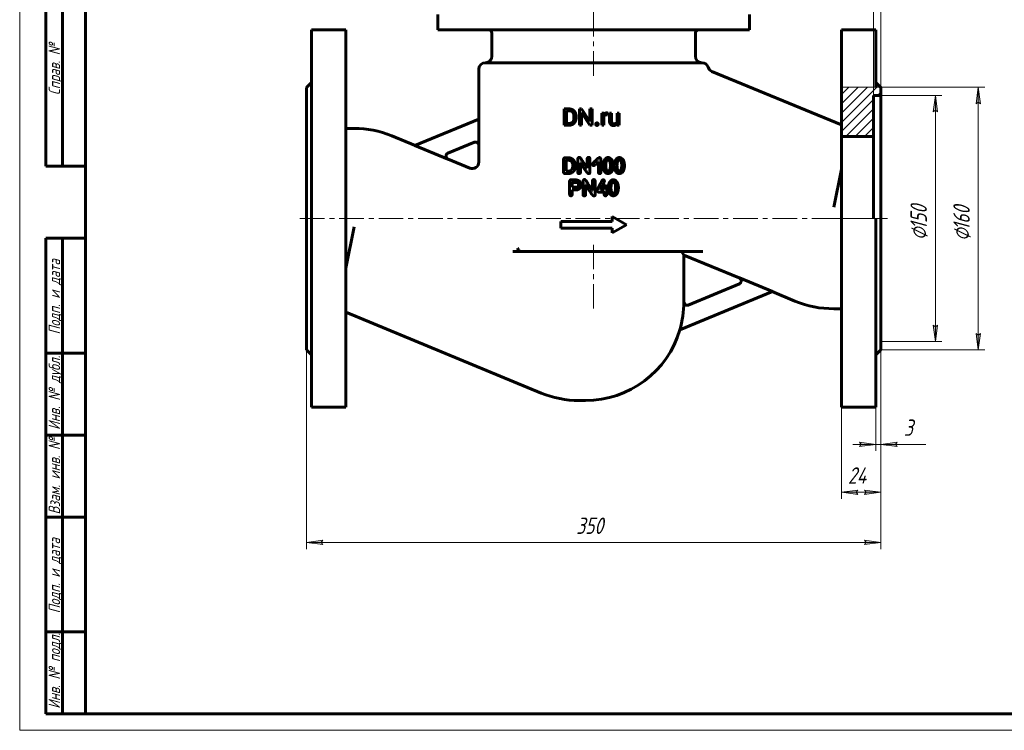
# Model space of a CAD drawing. Header units: millimetres. Extents: x 0 to 594, y 0 to 420.
# Tile 1 of 5: x 0 to 300, y 0 to 217. Entities that reach past the tile are written whole.
import ezdxf

# ---------------------------------------------------------------- set-up
doc = ezdxf.new("R2010")
doc.units = ezdxf.units.MM
for name, pattern in [('K5LT-1', [0]), ('K5LT_AXLED', [12, 7.5, -1.5, 1.5, -1.5]), ('K5LT_BASIC', [0]), ('K5LT_THIN', [0]), ('K5LT_THIN_INCLUDED_TO_HATCHING', [0])]:
    doc.linetypes.add(name, pattern=pattern)
doc.layers.add('Системный слой', color=7, linetype='Continuous')
doc.layers.add('Системный слой (1)', color=7, linetype='Continuous', true_color=0x6c6c6c)
doc.styles.add('KDIMTEXTSTYLE', font='txt', dxfattribs={"width": 0.96, "oblique": 15, "height": 5})
doc.styles.add('KTEXTSTYLE', font='txt', dxfattribs={"width": 0.96, "height": 5})
doc.dimstyles.new('KDIMSTYLE (0.50)', dxfattribs={"dimtxt": 5, "dimasz": 1, "dimexe": 2, "dimexo": 0, "dimgap": 1, "dimtad": 1, "dimlfac": 2, "dimtxsty": 'KDIMTEXTSTYLE', "dimsah": 1, "dimcen": 0, "dimdle": 1, "dimadec": 0, "dimazin": 0, "dimtfac": 0.667, "dimtmove": 0, "dimatfit": 3, "dimfxl": 1, "dimtvp": 1, "dimtolj": 1, "dimtzin": 0, "dimarcsym": 0})

# ---------------------------------------------------------------- blocks, each defined once
blk = doc.blocks.new('U7')
at = {"layer": 'Системный слой (1)', "color": 143, "linetype": 'K5LT_BASIC', "lineweight": 60, "true_color": 0x33acca}
for p, q in [((219.21, 137.88), (202.37, 144.86)), ((236.2, 130.85), (229.28, 133.71))]:
    blk.add_line(p, q, dxfattribs=at)
blk = doc.blocks.new('U8')
at = {"layer": 'Системный слой (1)', "color": 143, "linetype": 'K5LT_BASIC', "lineweight": 60, "true_color": 0x33acca}
for p, q in [((260.87, 213.49), (260.87, 195.99)), ((260.87, 155.99), (260.87, 98.49))]:
    blk.add_line(p, q, dxfattribs=at)
blk = doc.blocks.new('U9')
at = {"layer": 'Системный слой (1)', "color": 143, "linetype": 'K5LT_BASIC', "lineweight": 60, "true_color": 0x33acca}
for p, q in [((113.35, 181.2), (120.46, 178.26)), ((130.53, 174.09), (137.11, 171.36))]:
    blk.add_line(p, q, dxfattribs=at)
blk = doc.blocks.new('U10')
at = {"layer": 'Системный слой (1)', "color": 143, "linetype": 'K5LT_BASIC', "lineweight": 60, "true_color": 0x33acca}
for p, q in [((139.87, 186.3), (139.87, 201.49)), ((139.87, 173.21), (139.87, 178.31))]:
    blk.add_line(p, q, dxfattribs=at)
blk = doc.blocks.new('U15')
at = {"layer": 'Системный слой (1)', "color": 7, "linetype": 'K5LT_THIN_INCLUDED_TO_HATCHING', "lineweight": 18, "true_color": 0xffffff}
for p, q in [((262.37, 195.99), (250.37, 195.99)), ((250.37, 195.99), (250.37, 155.99)), ((262.37, 155.99), (262.37, 195.99)), ((250.37, 155.99), (262.37, 155.99))]:
    blk.add_line(p, q, dxfattribs=at)
blk = doc.blocks.new('D0')
at = {"layer": 'Системный слой (1)'}
for points in [[(91.87, 57.26), (92.37, 57.92), (87.37, 57.26), (92.37, 56.6)], [(262.37, 57.26), (257.37, 57.92), (257.87, 57.26), (257.37, 56.6)]]:
    blk.add_hatch(color=7, dxfattribs=at).paths.add_polyline_path(points)
at = {"layer": 'Системный слой (1)', "color": 7, "linetype": 'K5LT_THIN', "lineweight": 18, "true_color": 0xffffff}
for p, q in [((87.37, 115.99), (87.37, 55.26)), ((262.37, 115.99), (262.37, 55.26)), ((87.37, 57.26), (92.37, 57.92)), ((92.37, 56.6), (87.37, 57.26)), ((92.37, 57.92), (91.87, 57.26)), ((91.87, 57.26), (92.37, 56.6)), ((257.87, 57.26), (257.37, 57.92)), ((257.37, 57.92), (262.37, 57.26)), ((262.37, 57.26), (257.37, 56.6)), ((257.37, 56.6), (257.87, 57.26))]:
    blk.add_line(p, q, dxfattribs=at)
blk.add_wipeout([(169.53, 58.26), (169.53, 65.64), (179.78, 65.64), (179.78, 58.26)]).dxf.layer = 'Системный слой (1)'
blk.add_line((87.37, 57.26), (262.37, 57.26), dxfattribs=at)
at = {"layer": 'Системный слой (1)', "color": 7, "insert": (169.53, 64.84), "char_height": 5, "attachment_point": 1, "style": 'KTEXTSTYLE'}
blk.add_mtext('\\fArial|b0|c204|p34;\\H5.0;\\W1.000;\\Q15;\\fGOST Type AU|b0|i0|c204|p34;\\Q15;\\W0.960;350', dxfattribs=at)
blk = doc.blocks.new('KDIMARROW_01')
at = {"layer": 'Системный слой'}
blk.add_hatch(color=0, dxfattribs=at).paths.add_polyline_path([(-5, -0.66), (0, 0), (-5, 0.66), (-4.5, 0)])
at = {"layer": 'Системный слой', "color": 0, "linetype": 'K5LT_THIN', "lineweight": 18}
for p, q in [((-4.5, 0), (-5, 0.66)), ((-5, 0.66), (0, 0)), ((0, 0), (-5, -0.66)), ((-5, -0.66), (-4.5, 0))]:
    blk.add_line(p, q, dxfattribs=at)
at = {"layer": 'Системный слой (1)', "color": 0, "linetype": 'K5LT_THIN', "lineweight": 18}
blk.add_line((428.5, 155.99), (428, 155.99), dxfattribs=at)
blk = doc.blocks.new('D1')
at = {"layer": 'Системный слой (1)', "color": 7, "linetype": 'K5LT_THIN', "lineweight": 18, "true_color": 0xffffff}
for p, q in [((262.37, 115.99), (262.37, 70.58)), ((250.37, 98.49), (250.37, 70.58))]:
    blk.add_line(p, q, dxfattribs=at)
blk.add_wipeout([(252.35, 73.58), (252.35, 80.96), (260.07, 80.96), (260.07, 73.58)]).dxf.layer = 'Системный слой (1)'
at = {"layer": 'Системный слой (1)'}
for points in [[(254.87, 72.58), (255.37, 73.24), (250.37, 72.58), (255.37, 71.92)], [(257.37, 71.92), (262.37, 72.58), (257.37, 73.24), (257.87, 72.58)]]:
    blk.add_hatch(color=7, dxfattribs=at).paths.add_polyline_path(points)
at = {"layer": 'Системный слой (1)', "color": 7, "linetype": 'K5LT_THIN', "lineweight": 18, "true_color": 0xffffff}
for p, q in [((250.37, 72.58), (255.37, 73.24)), ((255.37, 71.92), (250.37, 72.58)), ((250.37, 72.58), (262.37, 72.58)), ((255.37, 73.24), (254.87, 72.58)), ((254.87, 72.58), (255.37, 71.92)), ((257.87, 72.58), (257.37, 73.24)), ((257.37, 73.24), (262.37, 72.58)), ((262.37, 72.58), (257.37, 71.92)), ((257.37, 71.92), (257.87, 72.58))]:
    blk.add_line(p, q, dxfattribs=at)
at = {"layer": 'Системный слой (1)', "color": 7, "insert": (252.35, 80.17), "char_height": 5, "attachment_point": 1, "style": 'KTEXTSTYLE'}
blk.add_mtext('\\fArial|b0|c204|p34;\\H5.0;\\W1.000;\\Q15;\\fGOST Type AU|b0|i0|c204|p34;\\Q15;\\W0.960;24', dxfattribs=at)
blk = doc.blocks.new('D2')
at = {"layer": 'Системный слой (1)'}
for points in [[(260.87, 87.16), (255.87, 87.82), (256.37, 87.16), (255.87, 86.5)], [(266.87, 87.16), (267.37, 87.82), (262.37, 87.16), (267.37, 86.5)]]:
    blk.add_hatch(color=7, dxfattribs=at).paths.add_polyline_path(points)
at = {"layer": 'Системный слой (1)', "color": 7, "linetype": 'K5LT_THIN', "lineweight": 18, "true_color": 0xffffff}
for p, q in [((262.37, 115.99), (262.37, 85.16)), ((260.87, 98.49), (260.87, 85.16)), ((260.87, 87.16), (253.87, 87.16)), ((260.87, 87.16), (255.87, 87.82)), ((255.87, 87.82), (256.37, 87.16)), ((256.37, 87.16), (255.87, 86.5)), ((255.87, 86.5), (260.87, 87.16)), ((260.87, 87.16), (262.37, 87.16)), ((267.37, 87.82), (262.37, 87.16)), ((262.37, 87.16), (267.37, 86.5)), ((262.37, 87.16), (267.37, 87.16)), ((266.87, 87.16), (267.37, 87.82)), ((267.37, 86.5), (266.87, 87.16))]:
    blk.add_line(p, q, dxfattribs=at)
blk.add_wipeout([(269.37, 88.16), (269.37, 95.54), (273.91, 95.54), (273.91, 88.16)]).dxf.layer = 'Системный слой (1)'
for p, q in [((262.37, 87.16), (269.37, 87.16)), ((267.37, 87.16), (276.1, 87.16))]:
    blk.add_line(p, q, dxfattribs=at)
at = {"layer": 'Системный слой (1)', "color": 7, "insert": (269.37, 94.75), "char_height": 5, "attachment_point": 1, "style": 'KTEXTSTYLE'}
blk.add_mtext('\\fArial|b0|c204|p34;\\H5.0;\\W1.000;\\Q15;\\fGOST Type AU|b0|i0|c204|p34;\\Q15;\\W0.960;3', dxfattribs=at)
blk = doc.blocks.new('D3')
at = {"layer": 'Системный слой (1)'}
for points in [[(292.7, 190.99), (292.04, 195.99), (291.38, 190.99), (292.04, 191.49)], [(292.04, 115.99), (292.7, 120.99), (292.04, 120.49), (291.38, 120.99)]]:
    blk.add_hatch(color=7, dxfattribs=at).paths.add_polyline_path(points)
at = {"layer": 'Системный слой (1)', "color": 7, "linetype": 'K5LT_THIN', "lineweight": 18, "true_color": 0xffffff}
for p, q in [((262.37, 195.99), (294.04, 195.99)), ((291.38, 190.99), (292.04, 195.99)), ((292.04, 195.99), (292.7, 190.99)), ((292.04, 191.49), (291.38, 190.99)), ((292.7, 190.99), (292.04, 191.49)), ((292.04, 115.99), (291.38, 120.99)), ((291.38, 120.99), (292.04, 120.49)), ((292.04, 120.49), (292.7, 120.99)), ((292.7, 120.99), (292.04, 115.99)), ((262.37, 115.99), (294.04, 115.99))]:
    blk.add_line(p, q, dxfattribs=at)
blk.add_wipeout([(291.04, 149.12), (283.66, 149.12), (283.66, 162.3), (291.04, 162.3)]).dxf.layer = 'Системный слой (1)'
blk.add_line((292.04, 195.99), (292.04, 115.99), dxfattribs=at)
at = {"layer": 'Системный слой (1)', "color": 7, "char_height": 5, "attachment_point": 1, "rotation": 90, "style": 'KTEXTSTYLE'}
for s, insert in [('\\fArial|b0|c204|p34;\\H5.0;\\W1.000;\\Q15;\\fGOST Type AU|b0|i0|c204|p34;\\Q15;\\W0.960;160', (284.46, 152.43)), ('\\fArial|b0|c204|p34;\\H5.0;\\W1.000;\\Q15;\\fGOST Type AU|b0|i0|c204|p34;\\Q15;\\W0.960;⌀', (284.46, 149.12))]:
    blk.add_mtext(s, dxfattribs=dict(at, insert=insert))
blk = doc.blocks.new('D4')
at = {"layer": 'Системный слой (1)'}
for points in [[(279.65, 188.49), (278.99, 193.49), (278.33, 188.49), (278.99, 188.99)], [(278.99, 118.49), (279.65, 123.49), (278.99, 122.99), (278.33, 123.49)]]:
    blk.add_hatch(color=7, dxfattribs=at).paths.add_polyline_path(points)
at = {"layer": 'Системный слой (1)', "color": 7, "linetype": 'K5LT_THIN', "lineweight": 18, "true_color": 0xffffff}
for p, q in [((262.37, 193.49), (280.99, 193.49)), ((278.33, 188.49), (278.99, 193.49)), ((278.99, 193.49), (279.65, 188.49)), ((278.99, 188.99), (278.33, 188.49)), ((279.65, 188.49), (278.99, 188.99)), ((278.99, 118.49), (278.33, 123.49)), ((278.33, 123.49), (278.99, 122.99)), ((278.99, 122.99), (279.65, 123.49)), ((279.65, 123.49), (278.99, 118.49)), ((262.37, 118.49), (280.99, 118.49))]:
    blk.add_line(p, q, dxfattribs=at)
blk.add_wipeout([(277.99, 149.39), (270.61, 149.39), (270.61, 162.06), (277.99, 162.06)]).dxf.layer = 'Системный слой (1)'
blk.add_line((278.99, 193.49), (278.99, 118.49), dxfattribs=at)
at = {"layer": 'Системный слой (1)', "color": 7, "char_height": 5, "attachment_point": 1, "rotation": 90, "style": 'KTEXTSTYLE'}
for s, insert in [('\\fArial|b0|c204|p34;\\H5.0;\\W1.000;\\Q15;\\fGOST Type AU|b0|i0|c204|p34;\\Q15;\\W0.960;150', (271.4, 152.69)), ('\\fArial|b0|c204|p34;\\H5.0;\\W1.000;\\Q15;\\fGOST Type AU|b0|i0|c204|p34;\\Q15;\\W0.960;⌀', (271.4, 149.39))]:
    blk.add_mtext(s, dxfattribs=dict(at, insert=insert))
blk = doc.blocks.new('D5')
at = {"layer": 'Системный слой (1)'}
for points in [[(260.12, 223.49), (255.12, 224.14), (255.62, 223.49), (255.12, 222.83)], [(266.87, 223.49), (267.37, 224.14), (262.37, 223.49), (267.37, 222.83)]]:
    blk.add_hatch(color=7, dxfattribs=at).paths.add_polyline_path(points)
at = {"layer": 'Системный слой (1)', "color": 7, "linetype": 'K5LT_THIN', "lineweight": 18, "true_color": 0xffffff}
for p, q in [((260.12, 193.49), (260.12, 225.49)), ((262.37, 193.49), (262.37, 225.49)), ((260.12, 223.49), (253.12, 223.49)), ((260.12, 223.49), (255.12, 224.14)), ((255.12, 224.14), (255.62, 223.49)), ((255.62, 223.49), (255.12, 222.83)), ((255.12, 222.83), (260.12, 223.49)), ((260.12, 223.49), (262.37, 223.49)), ((267.37, 224.14), (262.37, 223.49)), ((262.37, 223.49), (267.37, 222.83)), ((262.37, 223.49), (267.37, 223.49)), ((266.87, 223.49), (267.37, 224.14)), ((267.37, 222.83), (266.87, 223.49))]:
    blk.add_line(p, q, dxfattribs=at)
blk.add_wipeout([(269.37, 224.49), (269.37, 231.87), (277.72, 231.87), (277.72, 224.49)]).dxf.layer = 'Системный слой (1)'
for p, q in [((262.37, 223.49), (269.37, 223.49)), ((267.37, 223.49), (280.06, 223.49))]:
    blk.add_line(p, q, dxfattribs=at)
at = {"layer": 'Системный слой (1)', "color": 7, "insert": (269.37, 231.07), "char_height": 5, "attachment_point": 1, "style": 'KTEXTSTYLE'}
blk.add_mtext('\\fArial|b0|c204|p34;\\H5.0;\\W1.000;\\Q15;\\fGOST Type AU|b0|i0|c204|p34;\\Q15;\\W0.960;4,5', dxfattribs=at)
blk = doc.blocks.new('U42')
at = {"color": 7, "linetype": 'K5LT_THIN', "lineweight": 18, "true_color": 0xffffff}
for p, q in [((0, 0), (0, 420)), ((594, 0), (0, 0))]:
    blk.add_line(p, q, dxfattribs=at)
at = {"color": 143, "linetype": 'K5LT_BASIC', "lineweight": 60, "true_color": 0x33acca}
for p, q in [((20, 5), (20, 415)), ((8, 172), (8, 292)), ((13, 172), (13, 292)), ((20, 172), (8, 172)), ((8, 5), (8, 150)), ((20, 150), (8, 150)), ((13, 5), (13, 150)), ((20, 115), (8, 115)), ((20, 90), (8, 90)), ((20, 65), (8, 65)), ((20, 30), (8, 30)), ((20, 5), (8, 5)), ((589, 5), (20, 5))]:
    blk.add_line(p, q, dxfattribs=at)
at = {"color": 7, "char_height": 3.5, "attachment_point": 1, "rotation": 90, "style": 'KTEXTSTYLE'}
for s, insert in [('\\fArial|b0|c204|p34;\\H5.0;\\W1.000;\\Q15;\\fGOST Type AU|b0|i0|c204|p34;\\Q15;\\W0.960;\\H3.50;Справ. №', (8.82, 193.63)), ('\\fArial|b0|c204|p34;\\H5.0;\\W1.000;\\Q15;\\fGOST Type AU|b0|i0|c204|p34;\\Q15;\\W0.960;\\H3.50;Подп. и дата', (8.82, 120.66)), ('\\fArial|b0|c204|p34;\\H5.0;\\W1.000;\\Q15;\\fGOST Type AU|b0|i0|c204|p34;\\Q15;\\W0.960;\\H3.50;Инв. № дубл.', (8.82, 91.57)), ('\\fArial|b0|c204|p34;\\H5.0;\\W1.000;\\Q15;\\fGOST Type AU|b0|i0|c204|p34;\\Q15;\\W0.960;\\H3.50;Взам. инв. №', (8.82, 65.8)), ('\\fArial|b0|c204|p34;\\H5.0;\\W1.000;\\Q15;\\fGOST Type AU|b0|i0|c204|p34;\\Q15;\\W0.960;\\H3.50;Подп. и дата', (8.82, 35.66)), ('\\fArial|b0|c204|p34;\\H5.0;\\W1.000;\\Q15;\\fGOST Type AU|b0|i0|c204|p34;\\Q15;\\W0.960;\\H3.50;Инв. № подл.', (8.82, 6.57))]:
    blk.add_mtext(s, dxfattribs=dict(at, insert=insert))

msp = doc.modelspace()

# ---------------------------------------------------------------- hatches: boundary and pattern name
at = {"layer": 'Системный слой (1)'}
h = msp.add_hatch(dxfattribs=at)
h.set_pattern_fill('', angle=45, style=0, pattern_type=0)
h.set_pattern_definition([(45, (0, 0), (-1.414214, 1.414214), [])])
h.paths.add_polyline_path([(250.3705, 195.9858), (250.3705, 184.509), (250.3705, 180.9858), (260.1205, 180.9858), (260.1205, 193.4858), (262.3705, 193.4858), (262.3705, 195.9858)])

# ---------------------------------------------------------------- linework, layer by layer
at = {"layer": 'Системный слой (1)', "color": 30, "linetype": 'K5LT_AXLED', "lineweight": 18, "true_color": 0xff8000}
for p, q in [((174.8705, 199.4858), (174.8705, 350.6358)), ((85.3705, 155.9858), (264.3705, 155.9858)), ((248.3705, 155.9858), (264.3705, 155.9858)), ((174.8705, 128.5264), (174.8705, 147.9858))]:
    msp.add_line(p, q, dxfattribs=at)
at = {"layer": 'Системный слой (1)', "color": 143, "linetype": 'K5LT_BASIC', "lineweight": 60, "true_color": 0x33acca}
for p, q in [((127.3705, 213.4858), (127.3705, 218.2358)), ((222.3705, 213.4858), (222.3705, 218.2358)), ((88.8705, 213.4858), (99.3705, 213.4858)), ((88.8705, 213.4858), (88.8705, 98.4858)), ((99.3705, 213.4858), (99.3705, 98.4858)), ((127.3705, 213.4858), (222.3705, 213.4858)), ((260.8705, 213.4858), (250.3705, 213.4858)), ((250.3705, 213.4858), (250.3705, 98.4858)), ((143.8705, 205.4858), (143.8705, 212.4858)), ((205.8705, 205.4858), (205.8705, 212.4858)), ((141.8705, 203.4858), (207.8705, 203.4858)), ((250.3705, 184.509), (210.9167, 200.8513)), ((87.3705, 195.9858), (88.8705, 197.4858)), ((87.3705, 195.9858), (87.3705, 115.9858)), ((250.3705, 195.9858), (250.3705, 184.509)), ((262.3705, 195.9858), (260.8705, 197.4858)), ((262.3705, 195.9858), (262.3705, 115.9858)), ((262.3705, 193.4858), (262.3705, 195.9858)), ((260.1205, 180.9858), (260.1205, 193.4858)), ((260.1205, 193.4858), (262.3705, 193.4858)), ((262.3705, 155.9858), (262.3705, 193.4858)), ((165.9241, 189.408), (167.3346, 189.408)), ((165.9241, 184.4233), (165.9241, 189.408)), ((170.5543, 189.408), (171.2151, 189.408)), ((170.5543, 184.4233), (170.5543, 189.408)), ((171.2151, 189.408), (173.7348, 185.5531)), ((173.7348, 189.408), (174.3887, 189.408)), ((173.7348, 185.5531), (173.7348, 189.408)), ((174.3887, 184.4233), (174.3887, 189.408)), ((120.4081, 178.2359), (139.9027, 186.3108)), ((139.9027, 178.3202), (139.9027, 186.3108)), ((166.5849, 188.8671), (167.3346, 188.8671)), ((166.5849, 184.9608), (166.5849, 188.8671)), ((168.8786, 186.7651), (168.8786, 187.0697)), ((169.5325, 186.7651), (169.5325, 187.0629)), ((171.2151, 184.4233), (171.2151, 188.268)), ((171.2151, 188.268), (173.7245, 184.4233)), ((177.3376, 188.1276), (177.9539, 188.1276)), ((177.3376, 184.4233), (177.3376, 188.1276)), ((177.9539, 188.1276), (177.9663, 187.7041)), ((177.971, 184.4233), (177.971, 187.0549)), ((179.1247, 187.5593), (179.1282, 188.1482)), ((179.7052, 185.738), (179.7052, 188.1276)), ((179.7052, 188.1276), (180.3385, 188.1276)), ((180.3385, 185.7311), (180.3385, 188.1276)), ((181.9853, 188.1276), (182.6221, 188.1276)), ((181.9853, 185.4323), (181.9853, 188.1276)), ((182.6221, 184.4233), (182.6221, 188.1276)), ((99.3705, 183.4858), (101.8732, 183.4858)), ((165.9241, 184.4233), (167.273, 184.4233)), ((166.5849, 184.9608), (167.273, 184.9608)), ((170.5543, 184.4233), (171.2151, 184.4233)), ((173.7245, 184.4233), (174.3887, 184.4233)), ((177.3376, 184.4233), (177.971, 184.4233)), ((182.0029, 184.7898), (182.0161, 184.4233)), ((182.0161, 184.4233), (182.6221, 184.4233)), ((250.3705, 180.9858), (260.1205, 180.9858)), ((260.1205, 180.9858), (260.1205, 155.9858)), ((120.4081, 178.2359), (130.4766, 174.0654)), ((138.5191, 179.2433), (130.4798, 175.9134)), ((165.6947, 170.0945), (165.6947, 174.0487)), ((166.0679, 174.4972), (166.1877, 174.5041)), ((166.1877, 174.5041), (167.3278, 174.5041)), ((170.0467, 170.0363), (170.0467, 174.1754)), ((172.8985, 171.3407), (172.8985, 174.1549)), ((173.7167, 169.9233), (173.7167, 174.1754)), ((177.0998, 170.1322), (177.0998, 174.0111)), ((166.4822, 170.4746), (166.4924, 173.7064)), ((166.5301, 173.744), (167.273, 173.744)), ((168.5089, 172.0323), (168.5089, 172.2616)), ((170.8444, 170.0363), (170.8444, 172.9943)), ((170.8444, 172.9943), (170.882, 172.9943)), ((172.8608, 171.3407), (172.8985, 171.3407)), ((174.871, 172.135), (174.9258, 172.135)), ((176.2199, 173.2613), (176.2952, 173.2613)), ((176.2952, 170.1698), (176.2952, 173.2613)), ((178.54, 172.0597), (178.5571, 172.4465)), ((180.8133, 172.1521), (180.8133, 172.1692)), ((181.9796, 172.0597), (181.9967, 172.4465)), ((184.2528, 172.1521), (184.2528, 172.1692)), ((248.0667, 159.4858), (250.3705, 171.0678)), ((166.1295, 169.694), (167.1771, 169.694)), ((166.4822, 170.4746), (166.5198, 170.454)), ((166.5198, 170.454), (167.273, 170.454)), ((173.2819, 169.7008), (173.412, 169.7008)), ((179.2042, 170.5054), (179.3719, 170.5054)), ((182.6438, 170.5054), (182.8115, 170.5054)), ((167.5194, 167.3436), (167.5365, 163.6359)), ((167.9542, 167.7887), (168.9813, 167.7887)), ((168.3548, 165.5737), (168.3924, 165.536)), ((168.3719, 167.0013), (169.7413, 167.0013)), ((168.3924, 165.536), (169.4366, 165.536)), ((171.6342, 163.2696), (171.6342, 167.4087)), ((172.4319, 166.2276), (172.4695, 166.2276)), ((172.4319, 163.2696), (172.4319, 166.2276)), ((174.486, 164.574), (174.486, 167.3881)), ((175.3042, 163.1566), (175.3042, 167.4087)), ((178.0642, 164.8444), (178.0642, 165.4025)), ((178.8653, 163.2936), (178.8653, 165.6045)), ((180.1275, 165.2929), (180.1446, 165.6798)), ((182.4008, 165.3854), (182.4008, 165.4025)), ((168.3548, 164.7554), (169.9502, 164.7554)), ((168.3548, 163.3894), (168.3548, 164.7554)), ((174.4483, 164.574), (174.486, 164.574)), ((174.8694, 162.9341), (174.9995, 162.9341)), ((176.4312, 164.0467), (178.03, 164.0467)), ((176.9687, 164.8444), (176.9687, 164.9198)), ((176.9687, 164.8444), (178.0642, 164.8444)), ((178.0642, 163.273), (178.0642, 164.0091)), ((180.7917, 163.7386), (180.9594, 163.7386)), ((180.5404, 155.1081), (180.5404, 156.6081)), ((180.5404, 156.6081), (184.8705, 154.1081)), ((101.8732, 153.4858), (99.3705, 140.9038)), ((164.8705, 153.1081), (164.8705, 155.1081)), ((164.8705, 155.1081), (180.5404, 155.1081)), ((164.8705, 153.1081), (180.5404, 153.1081)), ((180.5404, 151.6081), (184.8705, 154.1081)), ((180.5404, 151.6081), (180.5404, 153.1081)), ((152.0029, 145.9858), (150.2514, 145.9858)), ((152.6556, 145.9858), (152.0029, 145.9858)), ((152.6556, 145.9858), (204.741, 145.9858)), ((202.3705, 144.8596), (201.6843, 145.8866)), ((202.3705, 130.5264), (202.3705, 144.8596)), ((204.741, 145.9858), (208.1087, 145.9858)), ((203.7136, 129.6183), (219.2612, 136.0583)), ((229.3329, 133.7358), (219.2645, 137.9063)), ((229.3329, 133.7358), (201.1033, 122.0427)), ((202.3296, 130.5264), (202.3705, 130.5264)), ((99.3705, 127.4627), (158.8873, 102.81)), ((250.3705, 128.4858), (248.0667, 128.4858)), ((87.3705, 115.9858), (88.8705, 114.4858)), ((262.3705, 115.9858), (260.8705, 114.4858)), ((170.3678, 100.5264), (172.3705, 100.5264)), ((88.8705, 98.4858), (99.3705, 98.4858)), ((260.8705, 98.4858), (250.3705, 98.4858))]:
    msp.add_line(p, q, dxfattribs=at)
for centre, radius, start, end in [((142.8705, 212.4858), 1, 0, 90), ((206.8705, 212.4858), 1, 90, 180), ((141.8705, 205.4858), 2, 270, 0), ((207.8705, 205.4858), 2, 180, 270), ((141.8705, 201.4858), 2, 90, 180), ((207.8705, 201.4858), 2, 17.65587, 90), ((211.6821, 202.699), 2, 197.65587, 247.5), ((101.8732, 153.4858), 30, 67.5, 90), ((138.8705, 178.3065), 1, 0, 112.5), ((130.9141, 175.0109), 1, 112.5, 247.5), ((137.8705, 173.2118), 2, 247.5, 0), ((516.2073, 256.1813), 380.51, 196.676721, 196.833974), ((218.8269, 136.9608), 1, 292.5, 67.5), ((172.3705, 130.5264), 29.9591, 343.550072, 0), ((203.37, 130.5583), 1, 181.829678, 292.5), ((248.0667, 159.4858), 31, 247.5, 270), ((172.3705, 130.5264), 30, 270, 343.613247), ((170.3678, 130.5264), 30, 247.5, 270)]:
    msp.add_arc(centre, radius, start, end, dxfattribs=at)
for points in [[(169.5325, 187.0629), (169.5325, 187.6038), (169.2176, 188.47), (168.6322, 189.0828), (167.8242, 189.408), (167.3346, 189.408)], [(167.273, 184.4233), (167.7934, 184.4233), (168.6253, 184.7486), (169.2176, 185.358), (169.5325, 186.2241), (169.5325, 186.7651)], [(167.273, 184.9608), (167.8071, 184.9608), (168.5192, 185.4093), (168.8786, 186.2207), (168.8786, 186.7651)], [(168.8786, 187.0697), (168.8786, 187.4977), (168.6732, 188.1653), (168.2761, 188.6275), (167.7044, 188.8671), (167.3346, 188.8671)], [(178.8474, 188.1961), (178.5461, 188.1961), (178.3287, 188.0677)], [(178.8166, 187.5867), (178.9056, 187.5867), (179.046, 187.5764), (179.1247, 187.5593)], [(179.0049, 188.1807), (178.9159, 188.1961), (178.8474, 188.1961)], [(179.1282, 188.1482), (179.0939, 188.1653), (179.0049, 188.1807)], [(175.5968, 185.031), (175.4958, 184.9197), (175.4958, 184.7588)], [(175.4958, 184.7588), (175.4958, 184.6014), (175.5968, 184.4918)], [(175.8895, 185.1423), (175.6978, 185.1423), (175.5968, 185.031)], [(175.5968, 184.4918), (175.6978, 184.3822), (175.8895, 184.3822)], [(176.1822, 185.031), (176.0812, 185.1423), (175.8895, 185.1423)], [(175.8895, 184.3822), (176.0812, 184.3822), (176.1822, 184.4918)], [(176.2832, 184.7588), (176.2832, 184.9197), (176.1822, 185.031)], [(176.1822, 184.4918), (176.2832, 184.6014), (176.2832, 184.7588)], [(179.7052, 185.738), (179.7052, 185.3682), (179.7925, 185.1046)], [(179.7925, 185.1046), (179.8798, 184.841), (180.0407, 184.6767)], [(180.0407, 184.6767), (180.2016, 184.5123), (180.4258, 184.4336)], [(180.395, 185.3186), (180.3385, 185.4812), (180.3385, 185.7311)], [(180.7682, 184.93), (180.6467, 184.9677), (180.4515, 185.156), (180.395, 185.3186)], [(180.4258, 184.4336), (180.6501, 184.3548), (180.9206, 184.3548)], [(181.0198, 184.8924), (180.8897, 184.8924), (180.7682, 184.93)], [(180.9206, 184.3548), (181.3177, 184.3548), (181.595, 184.4832)], [(181.66, 185.0481), (181.4238, 184.8924), (181.0198, 184.8924)], [(181.595, 184.4832), (181.8406, 184.5969), (182.0029, 184.7898)], [(181.9853, 185.4323), (181.8796, 185.1929), (181.66, 185.0481)], [(166.0679, 174.4972), (165.7564, 174.4835), (165.6947, 174.0487)], [(169.0978, 173.2682), (168.3822, 174.5041), (167.3278, 174.5041)], [(170.502, 174.6479), (170.1288, 174.6479), (170.0467, 174.1754)], [(171.1696, 173.9631), (170.8444, 174.6479), (170.502, 174.6479)], [(173.3538, 174.6307), (172.8985, 174.6307), (172.8985, 174.1549)], [(173.7167, 174.1754), (173.7167, 174.6307), (173.3538, 174.6307)], [(176.5965, 174.5726), (176.3671, 174.5726), (175.6585, 173.8057)], [(177.0998, 174.0111), (177.0039, 174.5726), (176.5965, 174.5726)], [(178.7249, 174.463), (178.3654, 174.2747), (178.0556, 173.6653)], [(179.2247, 174.5931), (178.9097, 174.5383), (178.7249, 174.463)], [(180.6284, 173.4839), (180.132, 174.5931), (179.2247, 174.5931)], [(182.1645, 174.463), (181.805, 174.2747), (181.4952, 173.6653)], [(182.6643, 174.5931), (182.3493, 174.5383), (182.1645, 174.463)], [(184.068, 173.4839), (183.5716, 174.5931), (182.6643, 174.5931)], [(166.5301, 173.744), (166.4924, 173.7372), (166.4924, 173.7064)], [(167.5572, 173.7064), (167.3791, 173.744), (167.273, 173.744)], [(167.273, 170.454), (167.8618, 170.454), (168.3172, 171.1593)], [(168.5089, 172.2616), (168.5089, 173.3264), (167.5572, 173.7064)], [(168.0125, 169.848), (169.3443, 170.5464), (169.3443, 172.0323)], [(168.3172, 171.1593), (168.5089, 171.5085), (168.5089, 172.0323)], [(169.3443, 172.0323), (169.3443, 172.7854), (169.0978, 173.2682)], [(170.882, 172.9943), (171.3442, 172.2137), (172.4603, 170.5636)], [(172.8608, 171.3407), (171.9433, 172.7923), (171.1696, 173.9631)], [(175.6585, 173.8057), (174.515, 172.8128), (174.515, 172.5287)], [(174.515, 172.5287), (174.6074, 172.135), (174.871, 172.135)], [(174.9258, 172.135), (175.1004, 172.1384), (176.2199, 173.2613)], [(178.0556, 173.6653), (177.7457, 173.0559), (177.7252, 172.2069)], [(177.7252, 172.2069), (177.7252, 171.4948), (177.9272, 170.8032)], [(178.54, 172.0597), (178.6153, 170.5054), (179.2042, 170.5054)], [(179.2418, 173.7988), (178.6598, 173.7988), (178.5571, 172.4465)], [(179.9813, 172.1692), (179.9813, 173.7988), (179.2418, 173.7988)], [(179.3719, 170.5054), (179.7725, 170.5054), (179.9437, 171.5222)], [(179.6287, 169.7659), (180.8133, 170.1664), (180.8133, 172.1521)], [(179.9437, 171.5222), (179.9813, 171.9775), (179.9813, 172.1692)], [(180.8133, 172.1692), (180.8133, 172.7718), (180.6284, 173.4839)], [(181.4952, 173.6653), (181.1853, 173.0559), (181.1648, 172.2069)], [(181.1648, 172.2069), (181.1648, 171.4948), (181.3668, 170.8032)], [(181.9796, 172.0597), (182.0549, 170.5054), (182.6438, 170.5054)], [(182.6814, 173.7988), (182.0994, 173.7988), (181.9967, 172.4465)], [(183.4209, 172.1692), (183.4209, 173.7988), (182.6814, 173.7988)], [(182.8115, 170.5054), (183.2121, 170.5054), (183.3832, 171.5222)], [(183.0683, 169.7659), (184.2528, 170.1664), (184.2528, 172.1521)], [(183.3832, 171.5222), (183.4209, 171.9775), (183.4209, 172.1692)], [(184.2528, 172.1692), (184.2528, 172.7718), (184.068, 173.4839)], [(165.6947, 170.0945), (165.7119, 169.7453), (166.1295, 169.694)], [(167.1771, 169.694), (167.4818, 169.694), (168.0125, 169.848)], [(170.0467, 170.0363), (170.0467, 169.6871), (170.4267, 169.6871)], [(170.4267, 169.6871), (170.8444, 169.6871), (170.8444, 170.0363)], [(172.4603, 170.5636), (173.0149, 169.7008), (173.2819, 169.7008)], [(173.412, 169.7008), (173.7167, 169.7008), (173.7167, 169.9233)], [(176.2952, 170.1698), (176.3569, 169.6631), (176.689, 169.6803)], [(176.689, 169.6803), (177.0587, 169.6803), (177.0998, 170.1322)], [(177.9272, 170.8032), (178.3688, 169.7111), (179.2247, 169.7111)], [(179.2247, 169.7111), (179.4644, 169.7111), (179.6287, 169.7659)], [(181.3668, 170.8032), (181.8084, 169.7111), (182.6643, 169.7111)], [(182.6643, 169.7111), (182.904, 169.7111), (183.0683, 169.7659)], [(167.9542, 167.7887), (167.6153, 167.7887), (167.5194, 167.3436)], [(168.3719, 167.0013), (168.3342, 166.9945), (168.3342, 166.9602)], [(168.3342, 166.9602), (168.3548, 165.8202), (168.3548, 165.5737)], [(170.6777, 167.2649), (170.2617, 167.799), (168.9813, 167.7887)], [(169.4366, 165.536), (170.2549, 165.536), (170.2549, 166.3166)], [(170.2549, 166.3166), (170.2549, 166.7719), (169.7413, 167.0013)], [(169.9502, 164.7554), (171.0526, 165.2347), (171.0526, 166.2207)], [(171.0526, 166.2207), (171.0936, 166.7308), (170.6777, 167.2649)], [(172.0895, 167.8811), (171.7163, 167.8811), (171.6342, 167.4087)], [(172.7571, 167.1964), (172.4319, 167.8811), (172.0895, 167.8811)], [(172.4695, 166.2276), (172.9317, 165.447), (174.0478, 163.7968)], [(174.4483, 164.574), (173.5308, 166.0256), (172.7571, 167.1964)], [(174.9413, 167.864), (174.486, 167.864), (174.486, 167.3881)], [(175.3042, 167.4087), (175.3042, 167.864), (174.9413, 167.864)], [(177.3966, 167.5388), (175.9108, 164.6698), (175.9108, 164.5295)], [(176.9687, 164.9198), (178.1601, 167.3163), (178.1601, 167.371)], [(177.7492, 167.8161), (177.3966, 167.7031), (177.3966, 167.5388)], [(178.1601, 167.371), (178.1156, 167.8161), (177.7492, 167.8161)], [(178.475, 165.9948), (178.0642, 165.9948), (178.0642, 165.4025)], [(178.8653, 165.6045), (178.8653, 165.9023), (178.475, 165.9948)], [(179.6431, 166.8986), (179.3332, 166.2892), (179.3127, 165.4402)], [(179.3127, 165.4402), (179.3127, 164.7281), (179.5147, 164.0365)], [(180.3124, 167.6963), (179.9529, 167.508), (179.6431, 166.8986)], [(180.1275, 165.2929), (180.2028, 163.7386), (180.7917, 163.7386)], [(180.8293, 167.0321), (180.2473, 167.0321), (180.1446, 165.6798)], [(180.8122, 167.8264), (180.4972, 167.7716), (180.3124, 167.6963)], [(182.2159, 166.7171), (181.7195, 167.8264), (180.8122, 167.8264)], [(181.5688, 165.4025), (181.5688, 167.0321), (180.8293, 167.0321)], [(181.2162, 162.9991), (182.4008, 163.3997), (182.4008, 165.3854)], [(181.5312, 164.7554), (181.5688, 165.2108), (181.5688, 165.4025)], [(182.4008, 165.4025), (182.4008, 166.005), (182.2159, 166.7171)], [(167.5365, 163.6359), (167.5365, 162.9135), (167.9542, 162.9135)], [(167.9542, 162.9135), (168.3103, 162.9135), (168.3548, 163.3894)], [(171.6342, 163.2696), (171.6342, 162.9204), (172.0142, 162.9204)], [(172.0142, 162.9204), (172.4319, 162.9204), (172.4319, 163.2696)], [(174.0478, 163.7968), (174.6024, 162.9341), (174.8694, 162.9341)], [(174.9995, 162.9341), (175.3042, 162.9341), (175.3042, 163.1566)], [(175.9108, 164.5295), (175.9108, 164.1221), (176.4312, 164.0467)], [(178.03, 164.0467), (178.0642, 164.0467), (178.0642, 164.0091)], [(178.0642, 163.273), (178.0847, 162.9855), (178.4785, 162.9307)], [(178.4785, 162.9307), (178.8653, 162.9581), (178.8653, 163.2936)], [(179.5147, 164.0365), (179.9563, 162.9444), (180.8122, 162.9444)], [(180.8122, 162.9444), (181.0519, 162.9444), (181.2162, 162.9991)], [(180.9594, 163.7386), (181.36, 163.7386), (181.5312, 164.7554)]]:
    msp.add_open_spline(points, degree=2, dxfattribs=at)
for points, degree, knots in [([(178.3287, 188.0677), (178.1113, 187.9393), (177.9686, 187.7079), (177.9663, 187.7041)], 2, [0, 0, 0, 1.96727517, 2, 2, 2]), ([(177.971, 187.0549), (178.0365, 187.211), (178.262, 187.4498), (178.5975, 187.5867), (178.8166, 187.5867)], 2, [0, 0, 0, 0.95729969, 1.97864985, 3, 3, 3]), ([(151.7019, 146.9858), (151.7252, 146.9078), (151.781, 146.7597), (151.8697, 146.5927), (151.9476, 146.4721), (152.0137, 146.3821), (152.095, 146.2873), (152.1827, 146.2014), (152.266, 146.1343), (152.3467, 146.0806), (152.4406, 146.0307), (152.5469, 145.9944), (152.6222, 145.9858), (152.6556, 145.9858)], 3, [0, 0, 0, 0, 2.16676232, 4.10236146, 4.84639427, 5.88814532, 7.02592522, 8.19019917, 9.28706398, 10.12358615, 11.13432845, 12.68357095, 14, 14, 14, 14]), ([(201.5413, 145.9858), (201.5552, 145.9858), (201.578, 145.9816), (201.6186, 145.9613), (201.6527, 145.9304), (201.677, 145.8976), (201.6843, 145.8866)], 3, [0, 0, 0, 0, 1.90714636, 3.18973798, 5.83139174, 7, 7, 7, 7])]:
    msp.add_open_spline(points, degree=degree, knots=knots, dxfattribs=at)
at = {"layer": 'Системный слой (1)', "color": 7, "linetype": 'K5LT-1'}
for points, knots in [([(138.5191, 179.2433), (138.5359, 179.2503), (138.5699, 179.2633), (138.6396, 179.2857), (138.6948, 179.2985), (138.7515, 179.3084), (138.7933, 179.3142), (138.8737, 179.3206), (138.9395, 179.3198), (139.0256, 179.313), (139.0735, 179.3058), (139.1199, 179.2957), (139.1317, 179.2931), (139.1544, 179.2876), (139.1993, 179.2753), (139.2667, 179.2524), (139.3554, 179.2134), (139.4459, 179.1617), (139.5322, 179.0989), (139.6078, 179.0313), (139.6692, 178.964), (139.7108, 178.9098), (139.7485, 178.8548), (139.7815, 178.7994), (139.8143, 178.7327), (139.8385, 178.6744), (139.8591, 178.6145), (139.8749, 178.5567), (139.887, 178.4995), (139.8989, 178.422), (139.9027, 178.3613), (139.9027, 178.3202)], [0, 0, 0, 0, 0.44585632, 0.89171264, 1.78342527, 1.83117064, 2.29795903, 2.81557181, 3.79997297, 3.90246979, 4.92751491, 4.98133576, 5.06260648, 5.22514792, 5.5502308, 6.20039656, 6.96251962, 7.9168511, 8.74251725, 9.5681834, 10.39222894, 10.96477116, 11.2368137, 12.02299976, 12.53749282, 13.05198588, 13.56647894, 14.08456142, 14.51504485, 14.99528805, 16, 16, 16, 16]), ([(130.4798, 175.9134), (130.4644, 175.907), (130.4337, 175.8933), (130.3873, 175.8699), (130.3411, 175.8434), (130.2801, 175.8039), (130.2113, 175.751), (130.1396, 175.6832), (130.0836, 175.6192), (130.0398, 175.5605), (130.0035, 175.5048), (129.9714, 175.4475), (129.9428, 175.3872), (129.9193, 175.3284), (129.8974, 175.2614), (129.8801, 175.1915), (129.8647, 175.0991), (129.8588, 175.0133), (129.8611, 174.9296), (129.8685, 174.8463), (129.8812, 174.7778), (129.8971, 174.7173), (129.9108, 174.671), (129.9362, 174.6017), (129.9725, 174.5245), (130.0123, 174.4562), (130.0505, 174.3999), (130.0893, 174.3502), (130.1377, 174.2954), (130.1893, 174.2455), (130.25, 174.1952), (130.3175, 174.1469), (130.3836, 174.1085), (130.4398, 174.0812), (130.4643, 174.0705), (130.4766, 174.0654)], [0, 0, 0, 0, 0.40643931, 0.81287862, 1.25378968, 1.69470073, 2.56844842, 3.34988244, 4.07892418, 4.62129158, 5.12034881, 5.68674419, 6.20893386, 6.73112353, 7.21746381, 7.912192, 8.46957616, 9.4815108, 9.98694843, 10.49238606, 11.50248484, 11.66935406, 12.00309249, 12.67056936, 13.45159537, 14.0634423, 14.58006493, 15.09489015, 15.58774189, 16.34728755, 16.82868901, 17.49214946, 18.35340433, 18.67670217, 19, 19, 19, 19]), ([(219.2612, 136.0583), (219.2766, 136.0647), (219.3073, 136.0783), (219.3538, 136.1018), (219.4, 136.1282), (219.461, 136.1677), (219.5298, 136.2206), (219.6015, 136.2885), (219.6575, 136.3524), (219.7013, 136.4111), (219.7376, 136.4669), (219.7697, 136.5242), (219.7983, 136.5844), (219.8217, 136.6433), (219.8436, 136.7103), (219.861, 136.7801), (219.8764, 136.8726), (219.8822, 136.9583), (219.88, 137.0421), (219.8725, 137.1253), (219.8598, 137.1939), (219.8439, 137.2543), (219.8302, 137.3007), (219.8049, 137.37), (219.7685, 137.4472), (219.7288, 137.5155), (219.6905, 137.5717), (219.6518, 137.6215), (219.6034, 137.6763), (219.5518, 137.7262), (219.4911, 137.7764), (219.4235, 137.8247), (219.3574, 137.8631), (219.3012, 137.8905), (219.2768, 137.9012), (219.2645, 137.9063)], [0, 0, 0, 0, 0.40643931, 0.81287862, 1.25378968, 1.69470073, 2.56844842, 3.34988244, 4.07892418, 4.62129158, 5.12034881, 5.68674419, 6.20893386, 6.73112353, 7.21746381, 7.912192, 8.46957616, 9.4815108, 9.98694843, 10.49238606, 11.50248484, 11.66935406, 12.00309249, 12.67056936, 13.45159537, 14.0634423, 14.58006493, 15.09489015, 15.58774189, 16.34728755, 16.82868901, 17.49214946, 18.35340433, 18.67670217, 19, 19, 19, 19]), ([(203.7136, 129.6183), (203.6968, 129.6113), (203.6626, 129.5982), (203.5928, 129.5758), (203.5374, 129.5629), (203.4806, 129.5531), (203.4387, 129.5472), (203.3583, 129.5408), (203.2924, 129.5417), (203.2062, 129.5486), (203.1582, 129.5557), (203.1118, 129.5659), (203.0998, 129.5686), (203.0769, 129.5742), (203.0314, 129.5867), (202.9629, 129.61), (202.8747, 129.6491), (202.7851, 129.7006), (202.7, 129.7624), (202.6245, 129.8299), (202.5633, 129.897), (202.5218, 129.951), (202.4842, 130.0057), (202.4509, 130.0615), (202.4175, 130.1292), (202.3924, 130.1901), (202.3705, 130.2548), (202.3558, 130.311), (202.3447, 130.3652), (202.3341, 130.4327), (202.3301, 130.4893), (202.3296, 130.5264)], [0, 0, 0, 0, 0.4502899, 0.9005798, 1.8011596, 1.84891715, 2.32011652, 2.84208392, 3.83525069, 3.93859913, 4.97194312, 5.02614164, 5.10905857, 5.27489243, 5.60656015, 6.26989559, 7.05458122, 7.97938908, 8.80978912, 9.64018917, 10.46927799, 11.04188123, 11.31503992, 12.10426361, 12.63870137, 13.17313912, 13.72560582, 14.31786227, 14.60485031, 15.08663419, 16, 16, 16, 16])]:
    msp.add_open_spline(points, degree=3, knots=knots, dxfattribs=at)

# ---------------------------------------------------------------- block references
at = {"layer": 'Системный слой (1)'}
for name in ['U8', 'U10', 'U15', 'U9', 'U7']:
    msp.add_blockref(name, (0, 0), dxfattribs=at)

# ---------------------------------------------------------------- next in the draw order: dimensions: what is measured, and where the dimension line sits
at = {"layer": 'Системный слой (1)', "color": 7}
dim = msp.add_linear_dim(base=(87.3705, 57.2571), p1=(262.3705, 115.9858), p2=(87.3705, 115.9858), dimstyle='KDIMSTYLE (0.50)', override={"dimexo": 0, "dimpost": '\\fGOST Type AU|b0|c204|p34;\\H5.0;\\W0.960;\\Q15;<>', "dimblk1": 'KDIMARROW_01', "dimblk2": 'KDIMARROW_01', "dimse1": 0, "dimse2": 0, "dimclrt": 7, "dimtol": 1, "dimtp": 0, "dimtm": 0, "dimtdec": 5, "dimtolj": 1}, dxfattribs=at)
dim.commit()
dim.dimension.update_dxf_attribs({"geometry": 'D0', "text_midpoint": (174.8705, 57.2571), "dimtype": 160})

# ---------------------------------------------------------------- next in the draw order: dimensions: what is measured, and where the dimension line sits
dim = msp.add_linear_dim(base=(250.3705, 72.5792), p1=(262.3705, 115.9858), p2=(250.3705, 98.4858), dimstyle='KDIMSTYLE (0.50)', override={"dimexo": 0, "dimpost": '\\fGOST Type AU|b0|c204|p34;\\H5.0;\\W0.960;\\Q15;<>', "dimblk1": 'KDIMARROW_01', "dimblk2": 'KDIMARROW_01', "dimse1": 0, "dimse2": 0, "dimclrt": 7, "dimtol": 1, "dimtp": 0, "dimtm": 0, "dimtdec": 5, "dimtolj": 1}, dxfattribs=at)
dim.commit()
dim.dimension.update_dxf_attribs({"geometry": 'D1', "text_midpoint": (256.3705, 72.5792), "dimtype": 160})

# ---------------------------------------------------------------- next in the draw order: dimensions: what is measured, and where the dimension line sits
dim = msp.add_linear_dim(base=(260.8705, 87.1595), p1=(262.3705, 115.9858), p2=(260.8705, 98.4858), dimstyle='KDIMSTYLE (0.50)', override={"dimexo": 0, "dimtoh": 1, "dimpost": '\\fGOST Type AU|b0|c204|p34;\\H5.0;\\W0.960;\\Q15;<>', "dimblk1": 'KDIMARROW_01', "dimblk2": 'KDIMARROW_01', "dimse1": 0, "dimse2": 0, "dimclrt": 7, "dimtol": 1, "dimtp": 0, "dimtm": 0, "dimtdec": 5, "dimtmove": 1, "dimtolj": 1}, dxfattribs=at)
dim.commit()
dim.dimension.update_dxf_attribs({"geometry": 'D2', "text_midpoint": (271.7307, 87.1595), "dimtype": 160})

# ---------------------------------------------------------------- next in the draw order: dimensions: what is measured, and where the dimension line sits
dim = msp.add_linear_dim(base=(292.0432, 195.9858), p1=(262.3705, 115.9858), p2=(262.3705, 195.9858), angle=90, dimstyle='KDIMSTYLE (0.50)', override={"dimexo": 0, "dimpost": '\\fGOST Type AU|b0|c204|p34;\\H5.0;\\W0.960;\\Q15;∅<>', "dimblk1": 'KDIMARROW_01', "dimblk2": 'KDIMARROW_01', "dimse1": 0, "dimse2": 0, "dimclrt": 7, "dimtol": 1, "dimtp": 0, "dimtm": 0, "dimtdec": 5, "dimtolj": 1}, dxfattribs=at)
dim.commit()
dim.dimension.update_dxf_attribs({"geometry": 'D3', "text_midpoint": (292.0432, 155.9858), "dimtype": 160})

# ---------------------------------------------------------------- next in the draw order: dimensions: what is measured, and where the dimension line sits
dim = msp.add_linear_dim(base=(278.9904, 193.4858), p1=(262.3705, 118.4858), p2=(262.3705, 193.4858), angle=90, dimstyle='KDIMSTYLE (0.50)', override={"dimexo": 0, "dimpost": '\\fGOST Type AU|b0|c204|p34;\\H5.0;\\W0.960;\\Q15;∅<>', "dimblk1": 'KDIMARROW_01', "dimblk2": 'KDIMARROW_01', "dimse1": 0, "dimse2": 0, "dimclrt": 7, "dimtol": 1, "dimtp": 0, "dimtm": 0, "dimtdec": 5, "dimtolj": 1}, dxfattribs=at)
dim.commit()
dim.dimension.update_dxf_attribs({"geometry": 'D4', "text_midpoint": (278.9904, 155.9858), "dimtype": 160})

# ---------------------------------------------------------------- next in the draw order: dimensions: what is measured, and where the dimension line sits
dim = msp.add_linear_dim(base=(260.1205, 223.4858), p1=(262.3705, 193.4858), p2=(260.1205, 193.4858), dimstyle='KDIMSTYLE (0.50)', override={"dimexo": 0, "dimtoh": 1, "dimpost": '\\fGOST Type AU|b0|c204|p34;\\H5.0;\\W0.960;\\Q15;<>', "dimblk1": 'KDIMARROW_01', "dimblk2": 'KDIMARROW_01', "dimse1": 0, "dimse2": 0, "dimclrt": 7, "dimtol": 1, "dimtp": 0, "dimtm": 0, "dimtdec": 5, "dimtmove": 1, "dimtolj": 1}, dxfattribs=at)
dim.commit()
dim.dimension.update_dxf_attribs({"geometry": 'D5', "text_midpoint": (273.7151, 223.4858), "dimtype": 160})

# ---------------------------------------------------------------- next in the draw order: block references
msp.add_blockref('U42', (0, 0))

doc.saveas('drawing.dxf')
